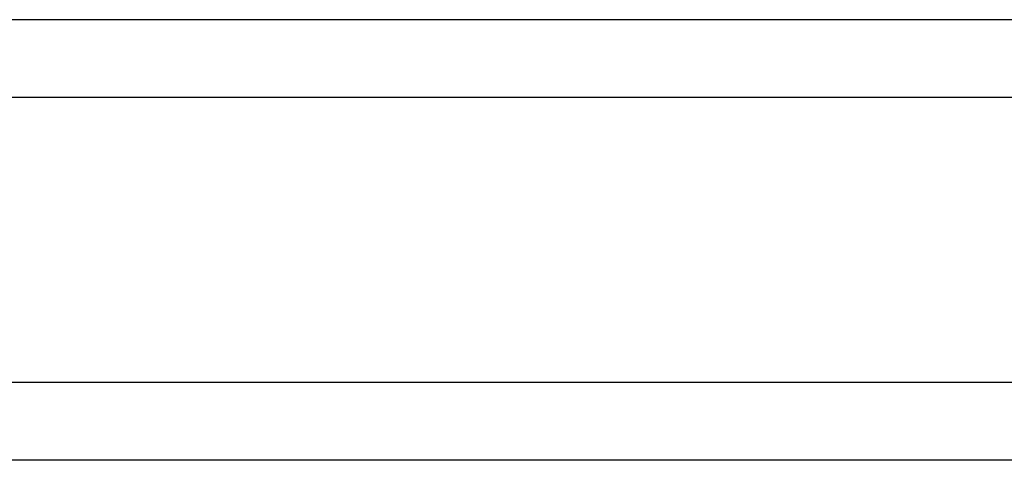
# Model space of a CAD drawing. Header units: millimetres. Extents: x 455 to 817, y 438 to 567.
# Tile 25 of 55: x 715.05 to 734.03, y 458.52 to 467.02. Entities that reach past the tile are written whole.
import ezdxf

# ---------------------------------------------------------------- set-up
doc = ezdxf.new("R2010")
doc.units = ezdxf.units.MM
doc.layers.add('2', color=7, linetype='CONTINUOUS')

msp = doc.modelspace()

# ---------------------------------------------------------------- linework, layer by layer
at = {"layer": '2', "color": 0, "linetype": 'Continuous'}
msp.add_line((762.449, 467.023), (693.149, 467.023), dxfattribs=at)
for points in [[(727.849, 465.523), (693.149, 465.523)], [(762.449, 465.523), (727.849, 465.523)], [(817.049, 460.023), (636.572, 460.023)], [(817.049, 458.523), (593.149, 458.523)]]:
    msp.add_open_spline(points, degree=1, dxfattribs=at)

doc.saveas('drawing.dxf')
